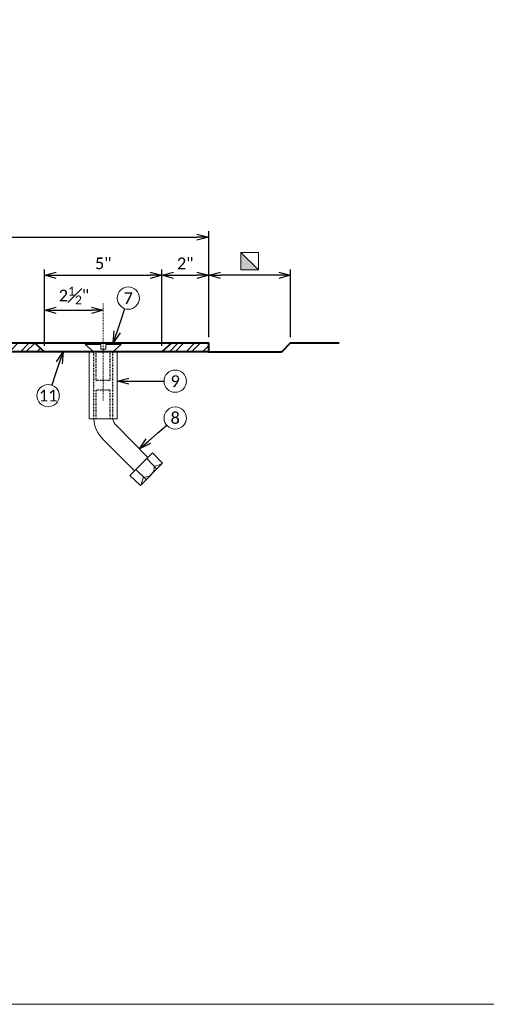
# Model space of a CAD drawing. Header units: metres. Extents: x -113 to 509, y -50 to 519.
# Tile 193 of 238: x 42 to 102, y 267 to 393. Entities that reach past the tile are written whole.
import ezdxf
from ezdxf import colors
from ezdxf.entities.mleader import LeaderData, LeaderLine
from ezdxf.enums import TextEntityAlignment as Align
from ezdxf.math import Vec2, Vec3

# ---------------------------------------------------------------- set-up
doc = ezdxf.new("R2010")
doc.units = ezdxf.units.M
doc.header["$MEASUREMENT"] = 0
doc.linetypes.add('Wisdot2', pattern=[0.125, 0.0625, -0.0625])
doc.linetypes.add('Wisdot4', pattern=[0.28125, 0.125, -0.0625, 0.03125, -0.0625])
for name, color, linetype, lineweight in [('B_ANNO_DIM', 7, 'Continuous', 18), ('B_ANNO_SYMB', 7, 'Continuous', 18), ('B_ANNO_TEXT', 7, 'Continuous', 18), ('B_CNTR', 1, 'Wisdot4', 18), ('B_DETAIL', 7, 'Continuous', 18), ('B_DETAIL_HIDDEN', 7, 'Wisdot2', 25), ('B_DETAIL_OBJ', 7, 'Continuous', 40), ('B_STEEL', 92, 'Continuous', 18)]:
    doc.layers.add(name, color=color, linetype=linetype, lineweight=lineweight)
doc.layers.add('B_ANNO_NOPLOT', color=47, linetype='Continuous', lineweight=18, plot=False)
doc.styles.add('Annotative', font='calibri.ttf', dxfattribs={"height": 0.0625})
doc.styles.get("Standard").update_dxf_attribs({"font": 'calibri.ttf'})
doc.dimstyles.new('Annotative', dxfattribs={"dimscale": 0, "dimtxt": 0.0625, "dimasz": 0.0625, "dimexe": 0.03125, "dimexo": 0.03125, "dimgap": 0.03125, "dimtad": 1, "dimdec": 3, "dimzin": 3, "dimdsep": 46, "dimlunit": 4, "dimtxsty": 'Standard', "dimblk": 'OPEN30', "dimcen": 0.03125, "dimaunit": 1, "dimadec": 0, "dimazin": 3, "dimtfac": 0.75, "dimtdec": 3, "dimtofl": 0, "dimtmove": 0, "dimatfit": 3, "dimldrblk": 'OPEN30', "dimfxl": 1, "dimtfill": 1, "dimfrac": 1, "dimtolj": 1, "dimtzin": 0, "dimarcsym": 0})

# ---------------------------------------------------------------- blocks, each defined once
blk = doc.blocks.new('INS_JTSS_A_SS_BASE')
at = {"layer": 'B_ANNO_NOPLOT', "flags": 128}
blk.add_lwpolyline([(0, 0), (0, 252), (323.9277, 252), (323.9277, 238.8552), (378, 238.8552), (378, 40.4996), (316.5708, 40.4996), (316.5708, 0)], close=True, dxfattribs=at)
at = {"layer": 'B_ANNO_DIM', "style": 'Annotative'}
blk.add_attdef('DIST6', text='', height=1.5, rotation=90, dxfattribs=at).set_placement((10.1741, -92.4535), align=Align.MIDDLE_CENTER)
at = {"layer": 'B_ANNO_DIM', "lineweight": 30}
for tag, p in [('BAR1', (10.7294, -248.1165)), ('BAR3', (129.0984, -253.7669))]:
    blk.add_attdef(tag, text='', height=1.5, dxfattribs=at).set_placement(p, align=Align.TOP_LEFT)
at = {"layer": 'B_ANNO_DIM', "style": 'Annotative'}
for tag, p in [('BAR2', (96.1024, -274.8563)), ('BAR4', (122.9444, -296.1127))]:
    blk.add_attdef(tag, text='', height=1.5, dxfattribs=at).set_placement(p, align=Align.TOP_LEFT)
at = {"layer": 'B_ANNO_TEXT', "style": 'Annotative'}
for tag, p in [('SS', (321.0554, -84.683)), ('BID#', (275.9705, -312.1489))]:
    blk.add_attdef(tag, p, '', height=1.5, dxfattribs=at)
blk = doc.blocks.new('_Open30')
at = {"color": 0, "linetype": 'ByBlock', "lineweight": -2}
for p, q in [((-1, 0.268), (0, 0)), ((0, 0), (-1, -0.268)), ((0, 0), (-1, 0))]:
    blk.add_line(p, q, dxfattribs=at)
blk = doc.blocks.new('*D5906')
at = {"layer": 'B_ANNO_DIM', "color": 0, "lineweight": -2, "transparency": 16777216}
for p, q in [((79.85, 85.38), (79.85, 98.92)), ((179.45, 85.38), (179.45, 98.92)), ((81.35, 98.17), (177.95, 98.17))]:
    blk.add_line(p, q, dxfattribs=at)
at = {"layer": 'Defpoints', "color": 0, "transparency": 16777216}
for p in [(179.45, 98.17), (79.85, 84.63), (179.45, 84.63)]:
    blk.add_point(p, dxfattribs=at)
at = {"layer": 'B_ANNO_DIM', "color": 0, "lineweight": -2, "transparency": 16777216, "xscale": 1.5, "yscale": 1.5, "zscale": 1.5, "rotation": 180}
blk.add_blockref('_Open30', (79.85, 98.17), dxfattribs=at)
at = {"layer": 'B_ANNO_DIM', "color": 0, "lineweight": -2, "transparency": 16777216, "xscale": 1.5, "yscale": 1.5, "zscale": 1.5}
blk.add_blockref('_Open30', (179.45, 98.17), dxfattribs=at)
at = {"layer": 'B_ANNO_DIM', "color": 0, "transparency": 16777216, "insert": (129.65, 99.69), "char_height": 1.5, "attachment_point": 5, "bg_fill": 3, "box_fill_scale": 1.25, "bg_fill_color": 256, "bg_fill_true_color": 13158600, "bg_fill_transparency": 0}
blk.add_mtext('\\A1;3\'-0"', dxfattribs=at)
blk = doc.blocks.new('square half solid')
at = {"layer": 'B_ANNO_SYMB'}
blk.add_hatch(color=256, dxfattribs=at).paths.add_polyline_path([(-1.125, 1.125), (1.125, -1.125), (-1.125, -1.125)])
at = {"layer": 'B_ANNO_SYMB', "flags": 128}
for points in [[(-1.125, -1.125), (1.125, -1.125), (1.125, 1.125), (-1.125, 1.125), (-1.125, -1.125)], [(-1.125, 1.125), (1.125, -1.125), (-1.125, -1.125), (-1.125, 1.125)]]:
    blk.add_lwpolyline(points, dxfattribs=at)
blk = doc.blocks.new('*D5920')
at = {"layer": 'B_ANNO_DIM', "color": 0, "lineweight": -2, "transparency": 16777216}
for p, q in [((188.44, 93.3), (180.95, 93.3)), ((189.94, 85.38), (189.94, 94.05))]:
    blk.add_line(p, q, dxfattribs=at)
at = {"layer": 'Defpoints', "color": 0, "transparency": 16777216}
for p in [(179.45, 93.3), (179.45, 93.3), (189.94, 84.63)]:
    blk.add_point(p, dxfattribs=at)
at = {"layer": 'B_ANNO_DIM', "color": 0, "lineweight": -2, "transparency": 16777216, "xscale": 1.5, "yscale": 1.5, "zscale": 1.5, "rotation": 180}
blk.add_blockref('_Open30', (179.45, 93.3), dxfattribs=at)
at = {"layer": 'B_ANNO_DIM', "color": 0, "lineweight": -2, "transparency": 16777216, "xscale": 1.5, "yscale": 1.5, "zscale": 1.5}
blk.add_blockref('_Open30', (189.94, 93.3), dxfattribs=at)
blk = doc.blocks.new('*D6009')
at = {"layer": 'B_ANNO_DIM', "color": 0, "lineweight": -2, "transparency": 16777216}
for p, q in [((158.44, 84.26), (158.44, 94.05)), ((159.94, 93.3), (171.96, 93.3)), ((173.46, 84.26), (173.46, 94.05))]:
    blk.add_line(p, q, dxfattribs=at)
at = {"layer": 'Defpoints', "color": 0, "transparency": 16777216}
for p in [(173.46, 93.3), (158.44, 83.51), (173.46, 83.51)]:
    blk.add_point(p, dxfattribs=at)
at = {"layer": 'B_ANNO_DIM', "color": 0, "lineweight": -2, "transparency": 16777216, "xscale": 1.5, "yscale": 1.5, "zscale": 1.5, "rotation": 180}
blk.add_blockref('_Open30', (158.44, 93.3), dxfattribs=at)
at = {"layer": 'B_ANNO_DIM', "color": 0, "lineweight": -2, "transparency": 16777216, "xscale": 1.5, "yscale": 1.5, "zscale": 1.5}
blk.add_blockref('_Open30', (173.46, 93.3), dxfattribs=at)
at = {"layer": 'B_ANNO_DIM', "color": 0, "transparency": 16777216, "insert": (165.95, 94.81), "char_height": 1.5, "attachment_point": 5, "bg_fill": 3, "box_fill_scale": 1.25, "bg_fill_color": 256, "bg_fill_true_color": 13158600, "bg_fill_transparency": 0}
blk.add_mtext('\\A1;5"', dxfattribs=at)
blk = doc.blocks.new('*D5835')
at = {"layer": 'B_ANNO_DIM', "color": 0, "lineweight": -2, "transparency": 16777216}
blk.add_line((174.96, 93.3), (177.95, 93.3), dxfattribs=at)
at = {"layer": 'Defpoints', "color": 0, "transparency": 16777216}
for p in [(173.46, 93.3), (179.45, 93.3), (179.45, 93.3)]:
    blk.add_point(p, dxfattribs=at)
at = {"layer": 'B_ANNO_DIM', "color": 0, "lineweight": -2, "transparency": 16777216, "xscale": 1.5, "yscale": 1.5, "zscale": 1.5, "rotation": 180}
blk.add_blockref('_Open30', (173.46, 93.3), dxfattribs=at)
at = {"layer": 'B_ANNO_DIM', "color": 0, "lineweight": -2, "transparency": 16777216, "xscale": 1.5, "yscale": 1.5, "zscale": 1.5}
blk.add_blockref('_Open30', (179.45, 93.3), dxfattribs=at)
at = {"layer": 'B_ANNO_DIM', "color": 0, "transparency": 16777216, "insert": (176.45, 94.81), "char_height": 1.5, "attachment_point": 5, "bg_fill": 3, "box_fill_scale": 1.25, "bg_fill_color": 256, "bg_fill_true_color": 13158600, "bg_fill_transparency": 0}
blk.add_mtext('\\A1;2"', dxfattribs=at)
blk = doc.blocks.new('*D5807')
at = {"layer": 'B_ANNO_DIM', "color": 0, "lineweight": -2, "transparency": 16777216}
blk.add_line((159.94, 88.82), (164.45, 88.82), dxfattribs=at)
at = {"layer": 'B_ANNO_DIM', "color": 0, "lineweight": -2, "transparency": 16777216, "xscale": 1.5, "yscale": 1.5, "zscale": 1.5, "rotation": 180}
blk.add_blockref('_Open30', (158.44, 88.82), dxfattribs=at)
at = {"layer": 'B_ANNO_DIM', "color": 0, "lineweight": -2, "transparency": 16777216, "xscale": 1.5, "yscale": 1.5, "zscale": 1.5}
blk.add_blockref('_Open30', (165.95, 88.82), dxfattribs=at)
at = {"layer": 'B_ANNO_DIM', "color": 0, "transparency": 16777216, "insert": (162.2, 90.7), "char_height": 1.5, "attachment_point": 5, "bg_fill": 3, "box_fill_scale": 1.25, "bg_fill_color": 256, "bg_fill_true_color": 13158600, "bg_fill_transparency": 0}
blk.add_mtext('\\A1;2{\\H0.75x;\\S1#2;}"', dxfattribs=at)
at = {"layer": 'Defpoints', "color": 0, "transparency": 16777216}
for p in [(158.44, 88.82), (165.95, 88.82), (165.95, 88.82)]:
    blk.add_point(p, dxfattribs=at)
blk = doc.blocks.new('*U5735')
at = {"layer": 'B_STEEL'}
h = blk.add_hatch(dxfattribs=at)
h.set_pattern_fill('ANSI32', color=256, scale=4)
h.set_pattern_definition([(45, (60.6854, -274.2428), (-1.06066, 1.06066), []), (45, (61.3926, -274.2428), (-1.06066, 1.06066), [])])
h.paths.add_polyline_path([(97.7419, 84.6306), (88.3043, 84.6306), (87.0109, 83.5056), (97.7419, 83.5056)])
h.paths.add_polyline_path([(103.5978, 84.6306), (97.7419, 84.6306), (97.7419, 83.5056), (103.5978, 83.5056)])
h.paths.add_polyline_path([(157.1569, 84.6306), (103.5978, 84.6306), (103.5978, 83.5056), (158.443, 83.5056)])
h.paths.add_polyline_path([(179.4499, 84.6306), (174.7459, 84.6306), (173.4568, 83.5056), (179.4499, 83.5056)])
h.paths.add_polyline_path([(83.2815, 84.6306), (79.8499, 84.6306), (79.8499, 83.5056), (84.5749, 83.5056)])
at = {"layer": 'B_ANNO_SYMB'}
for centre in [(175.1662, 79.7387), (158.8911, 77.893), (175.1662, 75.0253)]:
    blk.add_circle(centre, 1.4255, dxfattribs=at)
at = {"layer": 'B_DETAIL'}
for p, q in [((167.5828, 74.0912), (171.6765, 69.9913)), ((165.9537, 72.2871), (169.9587, 68.2761)), ((172.2725, 70.5864), (169.3628, 67.681)), ((172.2725, 70.5864), (173.5478, 69.2404)), ((171.53, 69.845), (172.8053, 68.4991)), ((170.1053, 68.4224), (171.4493, 67.1451)), ((173.5478, 69.2404), (170.7068, 66.4037)), ((169.3628, 67.681), (170.7068, 66.4037))]:
    blk.add_line(p, q, dxfattribs=at)
at = {"layer": 'B_DETAIL', "flags": 128}
for points in [[(164.7319, 83.5056), (163.6489, 84.4476), (165.6379, 84.4476), (165.6379, 83.8176), (166.2649, 83.8176), (166.2649, 84.4476), (168.2509, 84.4476), (167.1679, 83.5056)], [(164.1649, 83.5056), (164.1649, 74.9226), (167.7349, 74.9226), (167.7349, 83.5056)]]:
    blk.add_lwpolyline(points, dxfattribs=at)
at = {"layer": 'B_DETAIL'}
for centre, radius, start, end in [((168.6486, 75.1374), 3.9226, 183.139887, 226.605967), ((168.6389, 75.1374), 1.4866, 188.309803, 224.729417), ((171.2791, 68.6717), 1.2008, 260.979141, 8.917809)]:
    blk.add_arc(centre, radius, start, end, dxfattribs=at)
at = {"layer": 'B_DETAIL', "extrusion": (0, 0, -1)}
blk.add_ellipse((172.0714, 72.3608), major_axis=(-2.6211, -2.6179), ratio=0.924121, start_param=5.03101938, end_param=5.34715165, dxfattribs=at)
at = {"layer": 'B_DETAIL'}
blk.add_ellipse((167.5887, 67.8848), major_axis=(2.6218, 2.6172), ratio=0.924121, start_param=5.03101938, end_param=5.34715165, dxfattribs=at)
at = {"layer": 'B_DETAIL_HIDDEN', "ltscale": 0.5}
for p, q in [((164.7319, 74.9226), (164.7319, 83.5056)), ((165.0529, 79.8366), (165.0529, 83.5056)), ((166.8469, 79.8366), (166.8469, 83.5056)), ((167.1679, 74.9226), (167.1679, 83.5056)), ((166.8469, 79.8366), (165.0529, 79.8366)), ((165.0529, 74.9226), (165.0529, 78.5916)), ((166.8469, 78.5916), (165.0529, 78.5916)), ((166.8469, 74.9226), (166.8469, 78.5916))]:
    blk.add_line(p, q, dxfattribs=at)
at = {"layer": 'B_DETAIL_OBJ'}
for p, q in [((157.1569, 84.6306), (158.443, 83.5056)), ((174.7459, 84.6306), (173.4568, 83.5056))]:
    blk.add_line(p, q, dxfattribs=at)
at = {"layer": 'B_DETAIL_OBJ', "flags": 128}
for points in [[(79.8499, 84.6306), (179.4499, 84.6306), (179.4499, 83.5056), (79.8499, 83.5056), (79.8499, 84.6306)], [(179.4499, 83.5056), (188.8189, 83.5056), (189.9439, 84.6306), (196.1629, 84.6306)]]:
    blk.add_lwpolyline(points, dxfattribs=at)
blk.add_blockref('square half solid', (184.6969, 95.0929))
at = {"layer": 'B_ANNO_TEXT', "char_height": 1.5, "width": 3.563823, "attachment_point": 5, "style": 'Annotative'}
for s, insert in [('9', (175.1662, 79.7387)), ('11', (158.8911, 77.893)), ('8', (175.1662, 75.0253))]:
    blk.add_mtext(s, dxfattribs=dict(at, insert=insert))
at = {"layer": 'B_ANNO_TEXT', "style": 'Annotative'}
blk.add_attdef('DIST5', text='', height=1.5, rotation=314.904425, dxfattribs=at).set_placement((307.7123, 219.6008), align=Align.MIDDLE_CENTER)
at = {"layer": 'B_ANNO_DIM'}
ml = blk.add_multileader_mtext('Standard', dxfattribs=at)
ml.set_content('', color=256)
ml.set_leader_properties()
ml.set_arrow_properties(name='OPEN30')
ml.build(insert=Vec2(0, 0))
ml.multileader.update_dxf_attribs({"text_right_attachment_type": 3, "dogleg_length": 0.0625, "arrow_head_size": 1.5, "scale": 24})
ctx = ml.context
ctx.base_point, ctx.scale, ctx.char_height, ctx.arrow_head_size, ctx.landing_gap_size, ctx.plane_origin, ctx.plane_x_axis, ctx.plane_y_axis = Vec3(175.2406, 79.7387), 24, 1.5, 1.5, 0.75, Vec3(168.7628, 79.7387), Vec3(-1, 0), Vec3(0, -1)
ctx.right_attachment = 3
notes = []
notes.append((ctx, [(0, (1, 1, 0), (172.2406, 79.7387), (1, 0), 1.5, [(0, [(167.7349, 79.7387), (172.2406, 79.7387), (172.2406, 79.7387)], 0, [])])]))
ctx.mtext.insert, ctx.mtext.text_direction, ctx.mtext.rotation, ctx.mtext.flow_direction = Vec3(174.4906, 78.9887), Vec3(-1, 0), 3.14159265, 5
ml = blk.add_multileader_mtext('Standard', dxfattribs=at)
ml.set_content('', color=256)
ml.set_leader_properties()
ml.set_arrow_properties(name='OPEN30')
ml.build(insert=Vec2(0, 0))
ml.multileader.update_dxf_attribs({"text_right_attachment_type": 3, "dogleg_length": 0.0625, "arrow_head_size": 1.5, "scale": 24})
ctx = ml.context
ctx.base_point, ctx.scale, ctx.char_height, ctx.arrow_head_size, ctx.landing_gap_size, ctx.plane_origin, ctx.plane_x_axis, ctx.plane_y_axis = Vec3(175.2225, 75.0739), 24, 1.5, 1.5, 0.75, Vec3(170.3188, 70.8412), Vec3(-0.75700155, -0.65341308), Vec3(0.65341308, -0.75700155)
ctx.right_attachment = 3
notes.append((ctx, [(0, (1, 1, 0), (172.9515, 73.1137), (0.75700155, 0.65341308), 1.5, [(0, [(170.5922, 71.0772), (172.9515, 73.1137), (172.9515, 73.1137)], 0, [])])]))
ctx.mtext.insert, ctx.mtext.text_direction, ctx.mtext.rotation, ctx.mtext.flow_direction = Vec3(175.1448, 74.0161), Vec3(-0.75700155, -0.65341308), 3.85367705, 5
for ctx, leaders in notes:
    for number, flags, end, landing, length, lines in leaders:
        leader = LeaderData()
        leader.index, (leader.has_last_leader_line, leader.has_dogleg_vector, leader.attachment_direction) = number, flags
        leader.last_leader_point, leader.dogleg_vector, leader.dogleg_length = Vec3(end), Vec3(landing), length
        for number, points, colour, breaks in lines:
            line = LeaderLine()
            line.index, line.vertices, line.color, line.breaks = number, Vec3.list(points), colors.encode_raw_color(colour), breaks
            leader.lines.append(line)
        ctx.leaders.append(leader)
dim = blk.add_linear_dim(base=(179.4499, 98.1694), p1=(79.8499, 84.6306), p2=(179.4499, 84.6306), dimstyle='Annotative', override={"dimlfac": 0.361}, dxfattribs=at)
dim.commit()
dim.dimension.update_dxf_attribs({"geometry": '*D5906', "text_midpoint": (129.6499, 99.6879)})
at = {"layer": 'B_ANNO_TEXT', "style": 'Annotative'}
blk.add_attdef('DIST2', text='', height=1.5, dxfattribs=at).set_placement((88.7866, 95.1415), align=Align.MIDDLE_CENTER)
at = {"layer": 'B_ANNO_DIM'}
dim = blk.add_linear_dim(base=(173.4568, 93.304), p1=(158.443, 83.5056), p2=(173.4568, 83.5056), dimstyle='Annotative', override={"dimlfac": 0.33}, dxfattribs=at)
dim.commit()
dim.dimension.update_dxf_attribs({"geometry": '*D6009', "text_midpoint": (165.9499, 93.304), "dimtype": 160})
dim = blk.add_linear_dim(base=(179.4499, 93.304), p1=(189.9439, 84.6306), p2=(179.4499, 93.304), text=' ', dimstyle='Annotative', dxfattribs=at)
dim.commit()
dim.dimension.update_dxf_attribs({"geometry": '*D5920', "text_midpoint": (184.6969, 93.304)})
at = {"layer": 'B_ANNO_SYMB'}
blk.add_circle((169.1602, 90.3718), 1.4255, dxfattribs=at)
at = {"layer": 'B_CNTR'}
blk.add_line((165.9499, 77.2784), (165.9499, 89.6913), dxfattribs=at)
at = {"layer": 'B_ANNO_TEXT', "insert": (169.1602, 90.3718), "char_height": 1.5, "width": 3.563823, "attachment_point": 5, "style": 'Annotative'}
blk.add_mtext('7', dxfattribs=at)
at = {"layer": 'B_ANNO_DIM'}
dim = blk.add_linear_dim(base=(179.4499, 93.304), p1=(173.4568, 93.304), p2=(179.4499, 93.304), dimstyle='Annotative', override={"dimlfac": 0.34}, dxfattribs=at)
dim.commit()
dim.dimension.update_dxf_attribs({"geometry": '*D5835', "text_midpoint": (176.4533, 93.304), "dimtype": 160})
ml = blk.add_multileader_mtext('Standard', dxfattribs=at)
ml.set_content('', color=256)
ml.set_leader_properties()
ml.set_arrow_properties(name='OPEN30')
ml.build(insert=Vec2(0, 0))
ml.multileader.update_dxf_attribs({"text_right_attachment_type": 3, "dogleg_length": 0.0625, "arrow_head_size": 1.5, "scale": 24})
ctx = ml.context
ctx.base_point, ctx.scale, ctx.char_height, ctx.arrow_head_size, ctx.landing_gap_size, ctx.plane_origin, ctx.plane_x_axis, ctx.plane_y_axis = Vec3(169.1838, 90.4424), 24, 1.5, 1.5, 0.75, Vec3(167.1267, 84.2998), Vec3(-0.31755926, -0.94823843), Vec3(0.94823843, -0.31755926)
ctx.right_attachment = 3
notes = []
notes.append((ctx, [(0, (1, 1, 0), (168.2311, 87.5977), (0.31755926, 0.94823843), 1.5, [(0, [(167.2375, 84.6306), (168.2311, 87.5977), (168.2311, 87.5977)], 0, [])])]))
ctx.mtext.insert, ctx.mtext.text_direction, ctx.mtext.rotation, ctx.mtext.flow_direction = Vec3(169.6568, 89.493), Vec3(-0.31755926, -0.94823843), 4.38923457, 5
ml = blk.add_multileader_mtext('Standard', dxfattribs=at)
ml.set_content('', color=256)
ml.set_leader_properties()
ml.set_arrow_properties(name='OPEN30')
ml.build(insert=Vec2(0, 0))
ml.multileader.update_dxf_attribs({"text_right_attachment_type": 3, "dogleg_length": 0.0625, "arrow_head_size": 1.5, "scale": 24})
ctx = ml.context
ctx.base_point, ctx.scale, ctx.char_height, ctx.arrow_head_size, ctx.landing_gap_size, ctx.plane_origin, ctx.plane_x_axis, ctx.plane_y_axis = Vec3(158.8671, 77.8225), 24, 1.5, 1.5, 0.75, Vec3(160.9617, 83.9524), Vec3(0.32335497, 0.94627774), Vec3(-0.94627774, 0.32335497)
ctx.right_attachment = 3
notes.append((ctx, [(0, (1, 1, 0), (159.8371, 80.6613), (-0.32335497, -0.94627774), 1.5, [(0, [(160.809, 83.5056), (159.8371, 80.6613), (159.8371, 80.6613)], 0, [])])]))
ctx.mtext.insert, ctx.mtext.text_direction, ctx.mtext.rotation, ctx.mtext.flow_direction = Vec3(158.3999, 78.7747), Vec3(0.32335497, 0.94627774), 1.24152354, 5
for ctx, leaders in notes:
    for number, flags, end, landing, length, lines in leaders:
        leader = LeaderData()
        leader.index, (leader.has_last_leader_line, leader.has_dogleg_vector, leader.attachment_direction) = number, flags
        leader.last_leader_point, leader.dogleg_vector, leader.dogleg_length = Vec3(end), Vec3(landing), length
        for number, points, colour, breaks in lines:
            line = LeaderLine()
            line.index, line.vertices, line.color, line.breaks = number, Vec3.list(points), colors.encode_raw_color(colour), breaks
            leader.lines.append(line)
        ctx.leaders.append(leader)
dim = blk.add_linear_dim(base=(165.9499, 88.816), p1=(158.443, 88.816), p2=(165.9499, 88.816), dimstyle='Annotative', override={"dimlfac": 0.34}, dxfattribs=at)
dim.commit()
dim.dimension.update_dxf_attribs({"geometry": '*D5807', "text_midpoint": (162.1965, 90.6979)})

msp = doc.modelspace()

# ---------------------------------------------------------------- block references
msp.add_blockref('INS_JTSS_A_SS_BASE', (-112.83, 266.84))

# ---------------------------------------------------------------- next in the draw order: block references
msp.add_blockref('*U5735', (-112.83, 266.84))

doc.saveas('drawing.dxf')
